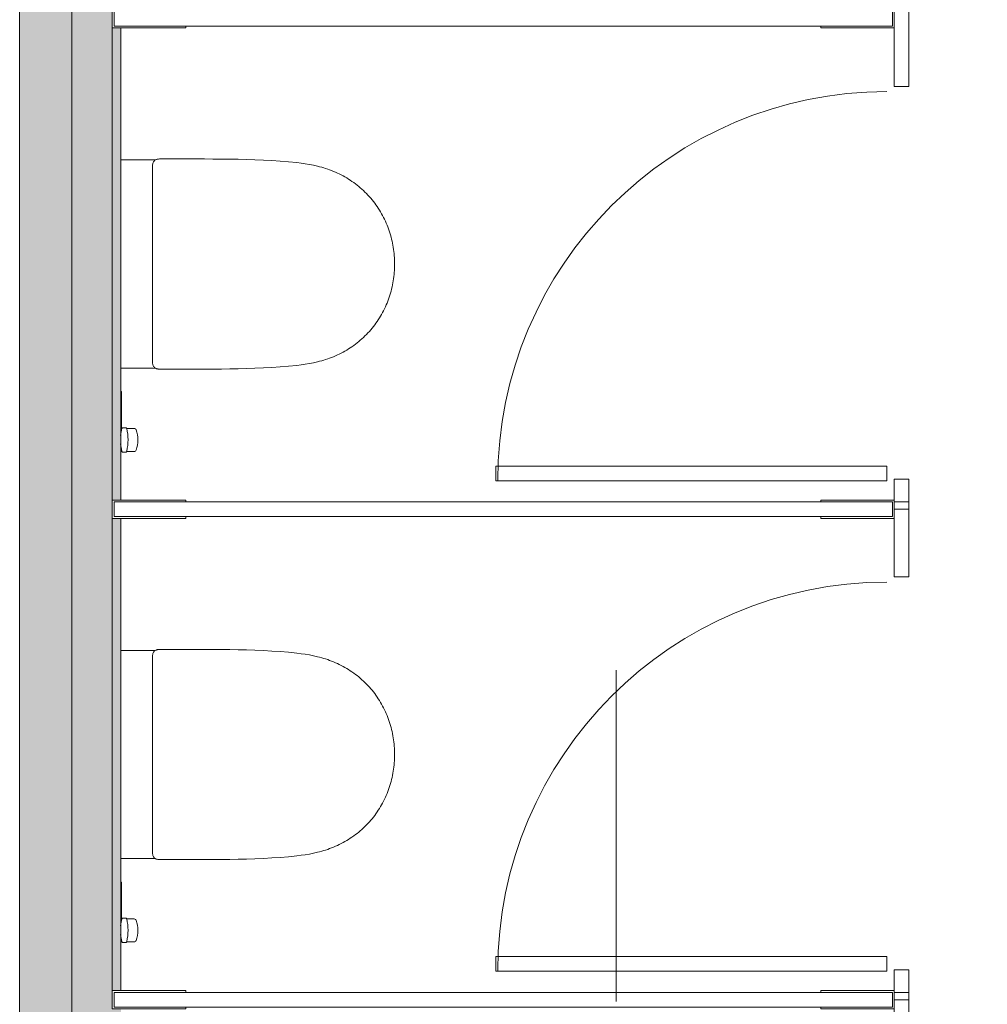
# Model space of a CAD drawing. Header units: millimetres. Extents: x 4.1 to 90.4, y -1.2 to 68.4.
# Tile 106 of 256: x 38.3 to 40, y 45.2 to 46.9. Entities that reach past the tile are written whole.
import ezdxf

# ---------------------------------------------------------------- set-up
doc = ezdxf.new("R2010")
doc.units = ezdxf.units.MM
for name, color, linetype, lineweight in [('A-DETL-GENF', 7, 'Continuous', 5), ('A-FLOR-PATT', 7, 'Continuous', 15), ('A-WALL', 7, 'Continuous', 5), ('I-WALL', 7, 'Continuous', 5), ('P-SANR-FIXT', 7, 'Continuous', 5), ('Q-SPCQ', 7, 'Continuous', 5)]:
    doc.layers.add(name, color=color, linetype=linetype, lineweight=lineweight)

# ---------------------------------------------------------------- blocks, each defined once
blk = doc.blocks.new('LAG-D2010-APPAREILS SANITAIRES-TOILETTE-ROCA_ONA-20IS-01 - LAG-D2010-APPAREILS SANITAIRES-TOILETTE-ROCA_ONA-20IS-01-13872925-MUC-LAG-PRO-PLA-ARC-TZN-SS01-AP04B-04RP Maçonnerie')
at = {"layer": 'A-DETL-GENF', "color": 9, "linetype": 'Continuous', "true_color": 0xc0c0c0}
for p, q in [((-0.0502, 0.4759), (-0.0467, 0.4769)), ((-0.0467, 0.4769), (-0.0432, 0.4778)), ((-0.0432, 0.4778), (-0.0396, 0.4786)), ((-0.0396, 0.4786), (-0.0361, 0.4794)), ((-0.0361, 0.4794), (-0.0325, 0.4801)), ((-0.0325, 0.4801), (-0.0289, 0.4807)), ((-0.0289, 0.4807), (-0.0253, 0.4812)), ((-0.0253, 0.4812), (-0.0217, 0.4817)), ((-0.0217, 0.4817), (-0.0181, 0.4821)), ((-0.0181, 0.4821), (-0.0145, 0.4824)), ((-0.0145, 0.4824), (-0.0109, 0.4827)), ((-0.0109, 0.4827), (-0.0073, 0.4829)), ((-0.0073, 0.4829), (-0.0036, 0.483)), ((-0.0036, 0.483), (0, 0.483)), ((0, 0.483), (0.0036, 0.483)), ((0.0036, 0.483), (0.0073, 0.4829)), ((0.0073, 0.4829), (0.0109, 0.4827)), ((0.0109, 0.4827), (0.0145, 0.4824)), ((0.0145, 0.4824), (0.0181, 0.4821)), ((0.0181, 0.4821), (0.0217, 0.4817)), ((0.0217, 0.4817), (0.0253, 0.4812)), ((0.0253, 0.4812), (0.0289, 0.4807)), ((0.0289, 0.4807), (0.0325, 0.4801)), ((0.0325, 0.4801), (0.0361, 0.4794)), ((0.0361, 0.4794), (0.0396, 0.4786)), ((0.0396, 0.4786), (0.0432, 0.4778)), ((0.0432, 0.4778), (0.0467, 0.4769)), ((0.0467, 0.4769), (0.0502, 0.4759)), ((-0.0901, 0.4587), (-0.087, 0.4605)), ((-0.087, 0.4605), (-0.0838, 0.4623)), ((-0.0838, 0.4623), (-0.0806, 0.4639)), ((-0.0806, 0.4639), (-0.0773, 0.4656)), ((-0.0773, 0.4656), (-0.074, 0.4671)), ((-0.074, 0.4671), (-0.0707, 0.4686)), ((-0.0707, 0.4686), (-0.0674, 0.47)), ((-0.0674, 0.47), (-0.064, 0.4713)), ((-0.064, 0.4713), (-0.0606, 0.4726)), ((-0.0606, 0.4726), (-0.0571, 0.4738)), ((-0.0571, 0.4738), (-0.0537, 0.4749)), ((-0.0537, 0.4749), (-0.0502, 0.4759)), ((0.0502, 0.4759), (0.0537, 0.4749)), ((0.0537, 0.4749), (0.0571, 0.4738)), ((0.0571, 0.4738), (0.0606, 0.4726)), ((0.0606, 0.4726), (0.064, 0.4713)), ((0.064, 0.4713), (0.0674, 0.47)), ((0.0674, 0.47), (0.0707, 0.4686)), ((0.0707, 0.4686), (0.074, 0.4671)), ((0.074, 0.4671), (0.0773, 0.4656)), ((0.0773, 0.4656), (0.0806, 0.4639)), ((0.0806, 0.4639), (0.0838, 0.4623)), ((0.0838, 0.4623), (0.087, 0.4605)), ((0.087, 0.4605), (0.0901, 0.4587)), ((-0.1137, 0.4418), (-0.1109, 0.4441)), ((-0.1109, 0.4441), (-0.1081, 0.4464)), ((-0.1081, 0.4464), (-0.1052, 0.4486)), ((-0.1052, 0.4486), (-0.1023, 0.4507)), ((-0.1023, 0.4507), (-0.0993, 0.4528)), ((-0.0993, 0.4528), (-0.0963, 0.4548)), ((-0.0963, 0.4548), (-0.0932, 0.4568)), ((-0.0932, 0.4568), (-0.0901, 0.4587)), ((0.0901, 0.4587), (0.0932, 0.4568)), ((0.0932, 0.4568), (0.0963, 0.4548)), ((0.0963, 0.4548), (0.0993, 0.4528)), ((0.0993, 0.4528), (0.1023, 0.4507)), ((0.1023, 0.4507), (0.1052, 0.4486)), ((0.1052, 0.4486), (0.1081, 0.4464)), ((0.1081, 0.4464), (0.1109, 0.4441)), ((0.1109, 0.4441), (0.1137, 0.4418)), ((-0.1317, 0.4238), (-0.1293, 0.4265)), ((-0.1293, 0.4265), (-0.1268, 0.4292)), ((-0.1268, 0.4292), (-0.1243, 0.4318)), ((-0.1243, 0.4318), (-0.1217, 0.4344)), ((-0.1217, 0.4344), (-0.1191, 0.4369)), ((-0.1191, 0.4369), (-0.1164, 0.4394)), ((-0.1164, 0.4394), (-0.1137, 0.4418)), ((0.1137, 0.4418), (0.1164, 0.4394)), ((0.1164, 0.4394), (0.1191, 0.4369)), ((0.1191, 0.4369), (0.1217, 0.4344)), ((0.1217, 0.4344), (0.1243, 0.4318)), ((0.1243, 0.4318), (0.1268, 0.4292)), ((0.1268, 0.4292), (0.1293, 0.4265)), ((0.1293, 0.4265), (0.1317, 0.4238)), ((-0.1448, 0.4064), (-0.1428, 0.4094)), ((-0.1428, 0.4094), (-0.1407, 0.4124)), ((-0.1407, 0.4124), (-0.1385, 0.4153)), ((-0.1385, 0.4153), (-0.1363, 0.4182)), ((-0.1363, 0.4182), (-0.134, 0.421)), ((-0.134, 0.421), (-0.1317, 0.4238)), ((0.1317, 0.4238), (0.134, 0.421)), ((0.134, 0.421), (0.1363, 0.4182)), ((0.1363, 0.4182), (0.1385, 0.4153)), ((0.1385, 0.4153), (0.1407, 0.4124)), ((0.1407, 0.4124), (0.1428, 0.4094)), ((0.1428, 0.4094), (0.1448, 0.4064)), ((-0.154, 0.3908), (-0.1523, 0.394)), ((-0.1523, 0.394), (-0.1505, 0.3971)), ((-0.1505, 0.3971), (-0.1487, 0.4003)), ((-0.1487, 0.4003), (-0.1467, 0.4034)), ((-0.1467, 0.4034), (-0.1448, 0.4064)), ((0.1448, 0.4064), (0.1467, 0.4034)), ((0.1467, 0.4034), (0.1487, 0.4003)), ((0.1487, 0.4003), (0.1505, 0.3971)), ((0.1505, 0.3971), (0.1523, 0.394)), ((0.1523, 0.394), (0.154, 0.3908)), ((-0.1614, 0.3742), (-0.1601, 0.3776)), ((-0.1601, 0.3776), (-0.1586, 0.3809)), ((-0.1586, 0.3809), (-0.1571, 0.3842)), ((-0.1571, 0.3842), (-0.1556, 0.3875)), ((-0.1556, 0.3875), (-0.154, 0.3908)), ((0.154, 0.3908), (0.1556, 0.3875)), ((0.1556, 0.3875), (0.1571, 0.3842)), ((0.1571, 0.3842), (0.1586, 0.3809)), ((0.1586, 0.3809), (0.1601, 0.3776)), ((0.1601, 0.3776), (0.1614, 0.3742)), ((-0.1672, 0.357), (-0.1661, 0.3605)), ((-0.1661, 0.3605), (-0.1651, 0.3639)), ((-0.1651, 0.3639), (-0.1639, 0.3674)), ((-0.1639, 0.3674), (-0.1627, 0.3708)), ((-0.1627, 0.3708), (-0.1614, 0.3742)), ((0.1614, 0.3742), (0.1627, 0.3708)), ((0.1627, 0.3708), (0.1639, 0.3674)), ((0.1639, 0.3674), (0.1651, 0.3639)), ((0.1651, 0.3639), (0.1661, 0.3605)), ((0.1661, 0.3605), (0.1672, 0.357)), ((-0.172, 0.3357), (-0.1706, 0.3429)), ((-0.1706, 0.3429), (-0.169, 0.35)), ((-0.169, 0.35), (-0.1681, 0.3535)), ((-0.1681, 0.3535), (-0.1672, 0.357)), ((0.1672, 0.357), (0.1681, 0.3535)), ((0.1681, 0.3535), (0.169, 0.35)), ((0.169, 0.35), (0.1706, 0.3429)), ((0.1706, 0.3429), (0.172, 0.3357)), ((-0.1742, 0.3214), (-0.1732, 0.3286)), ((-0.1732, 0.3286), (-0.172, 0.3357)), ((0.172, 0.3357), (0.1732, 0.3286)), ((0.1732, 0.3286), (0.1742, 0.3214)), ((-0.1767, 0.2997), (-0.1752, 0.3142)), ((-0.1752, 0.3142), (-0.1742, 0.3214)), ((0.1742, 0.3214), (0.1752, 0.3142)), ((0.1752, 0.3142), (0.1767, 0.2997)), ((-0.1779, 0.2852), (-0.1767, 0.2997)), ((0.1767, 0.2997), (0.1779, 0.2852)), ((-0.1788, 0.2707), (-0.1779, 0.2852)), ((0.1779, 0.2852), (0.1788, 0.2707)), ((-0.1802, 0.2417), (-0.1796, 0.2562)), ((-0.1796, 0.2562), (-0.1788, 0.2707)), ((0.1788, 0.2707), (0.1796, 0.2562)), ((0.1796, 0.2562), (0.1802, 0.2417)), ((-0.1806, 0.2272), (-0.1802, 0.2417)), ((0.1802, 0.2417), (0.1806, 0.2272)), ((-0.181, 0.2127), (-0.1806, 0.2272)), ((0.1806, 0.2272), (0.181, 0.2127)), ((-0.1812, 0.1981), (-0.181, 0.2127)), ((0.181, 0.2127), (0.1812, 0.1981)), ((-0.1814, 0.1836), (-0.1812, 0.1981)), ((0.1812, 0.1981), (0.1814, 0.1836)), ((-0.1814, 0.1691), (-0.1814, 0.1836)), ((0.1814, 0.1836), (0.1814, 0.1691)), ((-0.1815, 0.1545), (-0.1814, 0.1691)), ((-0.1815, 0.14), (-0.1815, 0.1545)), ((0.1814, 0.1691), (0.1815, 0.1545)), ((0.1815, 0.1545), (0.1815, 0.14)), ((-0.1815, 0.1255), (-0.1815, 0.14)), ((0.1815, 0.14), (0.1815, 0.1255)), ((-0.1815, 0.1109), (-0.1815, 0.1255)), ((0.1815, 0.1255), (0.1815, 0.1109)), ((-0.1815, 0.0964), (-0.1815, 0.1109)), ((0.1815, 0.1109), (0.1815, 0.0964)), ((-0.1815, 0.0819), (-0.1815, 0.0964)), ((0.1815, 0.0964), (0.1815, 0.0819)), ((-0.1815, 0.0796), (-0.1815, 0.0819)), ((-0.1815, 0.0782), (-0.1815, 0.0796)), ((-0.1815, 0.0767), (-0.1815, 0.0782)), ((-0.1814, 0.0752), (-0.1815, 0.0767)), ((-0.1814, 0.0742), (-0.1814, 0.0752)), ((-0.1813, 0.0734), (-0.1814, 0.0742)), ((-0.1811, 0.0724), (-0.1813, 0.0734)), ((-0.1808, 0.0715), (-0.1811, 0.0724)), ((-0.1805, 0.0707), (-0.1808, 0.0715)), ((-0.1798, 0.0693), (-0.1805, 0.0707)), ((-0.1798, 0.0693), (-0.1789, 0.0682)), ((-0.1798, 0.01), (-0.1798, 0.0693)), ((-0.1789, 0.0682), (-0.1779, 0.0672)), ((0.1779, 0.0672), (0.1789, 0.0682)), ((0.1789, 0.0682), (0.1798, 0.0693)), ((0.1802, 0.07), (0.1798, 0.0693)), ((0.1798, 0.0693), (0.1798, 0.01)), ((0.1806, 0.0708), (0.1802, 0.07)), ((0.1809, 0.0717), (0.1806, 0.0708)), ((0.1811, 0.0726), (0.1809, 0.0717)), ((0.1813, 0.0738), (0.1811, 0.0726)), ((0.1814, 0.0746), (0.1813, 0.0738)), ((0.1815, 0.0767), (0.1814, 0.0746)), ((0.1815, 0.0819), (0.1815, 0.0796)), ((0.1815, 0.0796), (0.1815, 0.0782)), ((0.1815, 0.0782), (0.1815, 0.0767)), ((-0.1779, 0.0672), (-0.1768, 0.0664)), ((-0.1768, 0.0664), (-0.1756, 0.0658)), ((-0.1756, 0.0658), (-0.1743, 0.0653)), ((-0.1743, 0.0653), (-0.173, 0.0649)), ((-0.173, 0.0649), (-0.1717, 0.0647)), ((-0.1717, 0.0647), (-0.1703, 0.0647)), ((-0.1703, 0.0647), (0, 0.0647)), ((0, 0.0647), (0.1703, 0.0647)), ((0.1703, 0.0647), (0.1717, 0.0647)), ((0.1717, 0.0647), (0.173, 0.0649)), ((0.173, 0.0649), (0.1743, 0.0653)), ((0.1743, 0.0653), (0.1756, 0.0658)), ((0.1756, 0.0658), (0.1768, 0.0664)), ((0.1768, 0.0664), (0.1779, 0.0672))]:
    blk.add_line(p, q, dxfattribs=at)
blk = doc.blocks.new('LAG-D2010-APPAREILS SANITAIRES-ROBINET LAVE-BASSIN - LAG-D2010-APPAREILS SANITAIRES-ROBINET LAVE-BASSIN-13413580-MUC-LAG-PRO-PLA-ARC-TZN-SS01-AP04B-04RP Maçonnerie')
at = {"layer": 'P-SANR-FIXT', "color": 9, "true_color": 0xc0c0c0}
for p, q in [((-0.0469, -0.0581), (-0.0488, -0.06)), ((-0.0488, -0.06), (-0.0488, -0.0665)), ((-0.0488, -0.0665), (-0.0476, -0.0676)), ((-0.0476, -0.0676), (-0.0476, -0.0802)), ((-0.0084, -0.0581), (-0.0065, -0.06)), ((-0.0079, -0.0587), (0.056, -0.0587)), ((-0.0065, -0.0665), (-0.0076, -0.0676)), ((-0.0076, -0.0676), (-0.0076, -0.0802)), ((-0.0065, -0.06), (-0.0065, -0.0665)), ((0.03, -0.0575), (0.03, -0.0587)), ((0.031, -0.0587), (0.031, -0.0575)), ((0.056, -0.0587), (0.056, -0.0575))]:
    blk.add_line(p, q, dxfattribs=at)
for centre, radius, start, end in [((-0.0273, -0.1368), 0.0802, 95.2282, 104.1491), ((-0.0273, 0.0103), 0.0802, 255.8509, 284.1491), ((-0.0273, -0.1368), 0.0802, 75.6597, 84.721), ((-0.043, -0.0798), 0.00466, 185.8947, 246.2168), ((-0.0276, -0.0356), 0.0514, 250.0046, 289.9954), ((-0.0123, -0.0798), 0.00466, 293.7828, 354.1053)]:
    blk.add_arc(centre, radius, start, end, dxfattribs=at)
blk = doc.blocks.new('LAG-C1090-ÉQUIPEMENT SPÉCIALISÉ-PARTITION TOILETTE PLASTIQUE SOLIDE-SP - LAG-C1090-ÉQUIPEMENT SPÉCIALISÉ-PARTITION TOILETTE PLASTIQUE SOLIDE-SP-16267549-MUC-LAG-PRO-PLA-ARC-TZN-SS01-AP04B-04RP Maçonnerie')
at = {"layer": 'Q-SPCQ'}
for p, q in [((-197.295, 74.7269), (-197.168, 74.7269)), ((-197.295, 74.6951), (-197.295, 74.7269)), ((-195.9466, 74.7237), (-197.2919, 74.7237)), ((-197.2919, 74.7237), (-197.2919, 74.6983)), ((-197.168, 74.7269), (-197.168, 74.7237)), ((-195.9434, 74.7269), (-196.0704, 74.7269)), ((-196.0704, 74.7269), (-196.0704, 74.7237)), ((-195.9466, 74.6983), (-195.9466, 74.7237)), ((-195.9434, 74.7237), (-195.918, 74.7237)), ((-195.9434, 74.594), (-195.9434, 74.7237)), ((-195.918, 74.7237), (-195.918, 74.594)), ((-197.168, 74.6951), (-197.295, 74.6951)), ((-197.2919, 74.6983), (-195.9466, 74.6983)), ((-197.168, 74.6983), (-197.168, 74.6951)), ((-196.0704, 74.6983), (-196.0704, 74.6951)), ((-196.0704, 74.6951), (-195.9434, 74.6951)), ((-195.918, 74.594), (-195.9434, 74.594)), ((-195.9565, 73.9381), (-196.632, 73.9381)), ((-196.632, 73.9381), (-196.632, 73.9127)), ((-195.9565, 73.9127), (-195.9565, 73.9381)), ((-196.632, 73.9127), (-195.9565, 73.9127)), ((-195.9434, 73.9152), (-195.918, 73.9152)), ((-195.9434, 73.8635), (-195.9434, 73.9152)), ((-195.918, 73.9152), (-195.918, 73.8635)), ((-195.918, 73.8635), (-195.9434, 73.8635))]:
    blk.add_line(p, q, dxfattribs=at)
blk.add_arc((-195.9565, 73.9127), 0.6724, 90, 180, dxfattribs=at)

msp = doc.modelspace()

# ---------------------------------------------------------------- hatches: boundary and pattern name
at = {"layer": 'A-FLOR-PATT'}
h = msp.add_hatch(dxfattribs=at)
h.set_pattern_fill('ANSI31', color=2)
h.set_pattern_definition([(45, (-136.6335, -114.262), (-2.245064, 2.245064), [])])
h.paths.add_polyline_path([(63.8107, 34.5549, 0.224216), (63.0925, 34.216), (63.8107, 34.216)])
h.paths.add_polyline_path([(63.8104, 33.6649), (62.8804, 33.6649), (62.8804, 33.6399), (63.8104, 33.6399)], flags=17)
h.paths.add_polyline_path([(63.8104, 33.6799), (62.8821, 33.6799, 0.004038), (62.8813, 33.6649), (63.8104, 33.6649)], flags=17)
h.paths.add_polyline_path([(63.8107, 35.6799), (63.8107, 35.6941), (61.3807, 35.6799), (61.3807, 33.5899), (63.8107, 33.5899), (63.8107, 33.5941), (63.8107, 33.5954), (63.8097, 33.5964), (63.8104, 33.5964), (63.8104, 33.6249), (62.8804, 33.6249), (62.8804, 33.6649), (62.8804, 33.6799), (62.8813, 33.6799, -0.401668), (63.8104, 34.5699), (63.8104, 34.5841), (63.8104, 34.5999), (63.8107, 34.5999)])
h.paths.add_polyline_path([(63.8107, 34.216), (63.0925, 34.216, 0.158726), (62.8821, 33.6799), (63.8107, 33.6799)], flags=17)
h.paths.add_polyline_path([(60.4271, 36.7165), (59.5896, 36.7165), (59.5896, 36.749), (60.4271, 36.749), (60.4271, 36.7363)], flags=17)
h.paths.add_polyline_path([(58.1821, 45.8922), (58.1496, 45.8922), (58.1496, 46.6797), (58.1821, 46.6797), (58.1821, 46.0802)], flags=17)
h.paths.add_polyline_path([(49.9393, 49.368), (50.7768, 49.368), (50.7768, 49.3355), (49.9393, 49.3355), (49.9393, 49.3639)], flags=16)
h.paths.add_polyline_path([(59.6896, 35.8442), (60.4246, 35.8442), (60.4246, 36.7115), (60.4271, 36.7115), (60.4271, 36.7165), (60.4696, 36.7165), (60.4696, 36.729), (60.5196, 36.729), (60.5196, 36.749), (60.5893, 36.749), (60.5893, 38.074), (60.5196, 38.074), (60.5196, 38.094), (60.4696, 38.094), (60.4696, 38.1065), (60.4271, 38.1065), (60.4271, 38.1115), (60.4246, 38.1115), (60.4246, 38.1865), (59.6746, 38.1865), (59.6746, 42.4365), (59.7078, 42.4365), (59.7078, 44.1647), (59.5612, 44.1647), (59.5612, 44.3797), (59.5762, 44.3797), (59.5762, 45.6797), (59.5612, 45.6802), (59.5612, 45.7147), (58.1871, 45.7147), (58.1871, 45.7972), (58.1696, 45.7972), (58.1696, 45.8497), (58.1821, 45.8497), (58.1821, 45.8922), (58.1871, 45.8922), (58.1871, 45.8947), (58.5046, 45.8947), (58.5046, 49.4817), (58.0969, 49.4817), (58.0962, 49.4858), (58.0954, 49.4855), (58.0954, 49.5297), (58.0786, 49.5305), (58.0774, 49.5305), (58.0782, 49.6175), (58.0782, 49.6187), (58.0954, 49.6187), (58.0954, 49.6467), (57.1654, 49.6464), (57.1654, 49.6187), (57.1822, 49.6179), (57.1834, 49.6179), (57.1826, 49.5308), (57.1826, 49.5297), (57.1654, 49.5297), (57.1646, 49.4858), (57.1646, 49.4847), (57.1639, 49.4847), (57.1639, 49.4817), (49.9418, 49.4816), (49.9418, 49.373), (49.9393, 49.373), (49.9393, 49.368), (49.8968, 49.368), (49.8968, 49.3555), (49.8468, 49.3555), (49.8468, 49.3355), (49.0518, 49.3355), (49.0518, 49.368), (49.8443, 49.368), (49.8443, 49.373), (49.7618, 49.373), (49.7618, 49.4817), (44.2532, 49.4817), (44.2525, 49.4858), (44.2517, 49.4855), (44.2517, 49.4967), (43.3217, 49.4967), (43.3209, 49.4858), (43.3209, 49.4847), (43.3202, 49.4847), (43.3202, 49.4817), (29.0088, 49.4817), (29.0081, 49.4858), (29.0073, 49.4855), (29.0073, 49.5297), (28.9905, 49.5305), (28.9893, 49.5305), (28.9901, 49.6175), (28.9901, 49.6187), (29.0073, 49.6187), (29.0073, 49.6467), (27.5473, 49.6467), (27.5473, 49.6187), (27.5642, 49.6179), (27.5653, 49.6179), (27.5645, 49.5308), (27.5645, 49.5297), (27.5473, 49.5297), (27.5465, 49.4858), (27.5465, 49.4847), (27.5458, 49.4847), (27.5458, 49.4817), (27.2843, 49.4817), (27.2843, 55.0392), (27.2543, 55.0392), (27.2543, 55.0542), (27.2143, 55.0542), (27.2143, 55.2042), (26.3943, 55.2042), (26.3943, 55.0542), (26.3543, 55.0542), (26.3543, 55.0392), (25.9143, 55.0392), (25.9143, 51.3392), (25.2593, 51.3392), (25.2593, 51.0342), (25.2443, 51.0342), (25.2443, 50.9942), (25.0943, 50.9942), (25.0943, 50.1142), (25.2443, 50.1142), (25.2443, 50.0742), (25.2593, 50.0742), (25.2593, 47.8792), (25.2893, 47.8792), (25.2893, 47.8642), (25.3293, 47.8642), (25.3293, 48.6842), (25.3693, 48.6842), (25.3693, 47.8642), (26.1893, 47.8642), (26.1893, 47.8792), (29.2043, 47.8792), (29.2043, 47.8642), (30.1043, 47.8642), (30.1043, 47.8792), (30.4607, 47.8792), (30.4607, 47.8642), (31.3607, 47.8642), (31.3607, 47.8792), (35.791, 47.8792), (35.791, 47.8642), (36.691, 47.8642), (36.691, 47.8792), (39.9684, 47.8792), (39.9684, 47.8642), (40.8684, 47.8642), (40.8684, 47.8792), (43.9611, 47.8792), (43.9611, 47.8642), (44.8611, 47.8642), (44.8611, 47.8792), (46.4543, 47.8792), (46.4543, 47.8642), (47.3543, 47.8642), (47.3543, 47.8792), (49.7618, 47.8792), (49.7618, 47.973), (49.8443, 47.973), (49.8443, 47.978), (49.0518, 47.978), (49.0518, 48.0105), (49.8468, 48.0105), (49.8468, 47.9905), (49.8968, 47.9905), (49.8968, 47.978), (49.9393, 47.978), (49.9393, 47.973), (49.9418, 47.973), (49.9418, 47.8792), (50.9643, 47.8792), (50.9643, 47.9186), (51.9132, 47.9186), (51.9132, 47.8642), (51.9232, 47.8642), (51.9232, 47.8792), (54.002, 47.8792), (54.002, 46.6892), (54.1355, 46.6892), (54.1362, 46.6851), (54.137, 46.6847), (54.137, 46.6742), (55.067, 46.6742), (55.0678, 46.6851), (55.0678, 46.6862), (55.0685, 46.6862), (55.0685, 46.6892), (56.4846, 46.6892), (56.4849, 45.8947), (56.7871, 45.8947), (56.7871, 45.8922), (56.7921, 45.8922), (56.7921, 45.8497), (56.8046, 45.8497), (56.8046, 45.7972), (56.7871, 45.7972), (56.7871, 45.7147), (56.4846, 45.7147), (56.4846, 45.6177), (56.4966, 45.6177), (56.4966, 44.3147), (56.4846, 44.3147), (56.4849, 43.6875), (56.4966, 43.6875), (56.4966, 42.5845), (56.4846, 42.5845), (56.4846, 42.3857), (56.4804, 42.385), (56.4801, 42.3842), (56.4696, 42.3842), (56.4697, 41.4542), (56.4804, 41.4534), (56.4816, 41.4534), (56.4816, 41.4527), (56.4846, 41.4527), (56.4849, 35.8592), (58.8843, 35.8592), (58.8843, 36.7197), (59.5143, 36.7197), (59.5143, 35.8442)])
h.paths.add_polyline_path([(60.5893, 36.7115), (60.5893, 36.7165), (60.5221, 36.7165), (60.5221, 36.7115)], flags=17)
h.paths.add_polyline_path([(59.7674, 38.074), (59.5896, 38.074), (59.5896, 38.1065), (60.4271, 38.1065), (60.4271, 38.074), (59.8845, 38.074)], flags=16)
h.paths.add_polyline_path([(60.5893, 38.1065), (60.5893, 38.1115), (60.5221, 38.1115), (60.5221, 38.1065), (60.5891, 38.1065)], flags=17)
h.paths.add_polyline_path([(59.1993, 43.6647), (59.1359, 43.6707), (59.0747, 43.6885), (59.0188, 43.7168), (58.9695, 43.7543), (58.928, 43.7998), (58.895, 43.8531), (58.8723, 43.9116), (58.8608, 43.9733), (58.8608, 44.0361), (58.8743, 44.103), (58.895, 44.1562), (58.9291, 44.2108), (58.9703, 44.256), (59.0203, 44.2938), (59.0825, 44.3234), (59.1411, 44.3393), (59.2053, 44.3441), (59.264, 44.3383), (59.3239, 44.3209), (59.3799, 44.2926), (59.4291, 44.2551), (59.4707, 44.2096), (59.5037, 44.1562), (59.5264, 44.0977), (59.5379, 44.0361), (59.5379, 43.9733), (59.5264, 43.9116), (59.5037, 43.8531), (59.4696, 43.7986), (59.4284, 43.7534), (59.3783, 43.7156), (59.3161, 43.6859), (59.2618, 43.6705), (59.2044, 43.6652)], flags=16)
h.paths.add_polyline_path([(56.7962, 45.8922), (56.7921, 45.8922), (56.7921, 46.6797), (56.8246, 46.6797), (56.8246, 45.8922)], flags=16)
h.paths.add_polyline_path([(54.137, 46.6862), (54.137, 47.6162), (54.177, 47.6162), (54.177, 46.6862)], flags=16)
h.paths.add_polyline_path([(49.9418, 47.978), (49.9393, 47.978), (49.9393, 48.0105), (50.7768, 48.0105), (50.7768, 47.978), (50.364, 47.978)], flags=16)
h.paths.add_polyline_path([(56.2244, 48.2896), (56.1731, 48.2922), (56.1235, 48.3056), (56.0752, 48.3314), (56.0383, 48.3621), (56.0066, 48.4026), (55.9844, 48.4489), (55.9724, 48.4989), (55.9724, 48.5553), (55.9816, 48.6015), (56.0027, 48.6494), (56.0346, 48.6923), (56.0731, 48.726), (56.119, 48.7511), (56.1711, 48.7658), (56.2214, 48.769), (56.2731, 48.7609), (56.3218, 48.7419), (56.3652, 48.7127), (56.4029, 48.6722), (56.4294, 48.6269), (56.445, 48.5805), (56.4505, 48.5284), (56.4432, 48.4723), (56.4276, 48.427), (56.4009, 48.3831), (56.3654, 48.3459), (56.3228, 48.3172), (56.2751, 48.2981), (56.2396, 48.2922)], flags=16)
h.paths.add_polyline_path([(43.3617, 48.5547), (43.3217, 48.5547), (43.3217, 49.4847), (43.3617, 49.4847), (43.3617, 49.108)], flags=16)
h.paths.add_polyline_path([(57.1819, 49.5312), (57.1819, 49.6172), (57.1639, 49.6172), (57.165, 49.5312), (57.1654, 49.5312)], flags=17)
h.paths.add_polyline_path([(58.0789, 49.5312), (58.0969, 49.5312), (58.0969, 49.6172), (58.0789, 49.6172), (58.0789, 49.5442)], flags=17)
h.paths.add_polyline_path([(29.0073, 49.5312), (29.0088, 49.5312), (29.0088, 49.6172), (28.9908, 49.6172), (28.9908, 49.5312), (29.0047, 49.5312)], flags=17)
h.paths.add_polyline_path([(27.5638, 49.5312), (27.5638, 49.6172), (27.5458, 49.6172), (27.5458, 49.5312), (27.5473, 49.5312)], flags=17)
h.paths.add_polyline_path([(63.8107, 33.6091), (63.8224, 33.6091), (63.8224, 33.6384), (63.9874, 33.6384), (63.9874, 34.5564), (63.8224, 34.5564), (63.8107, 34.5564)])
at = {"layer": 'A-FLOR-PATT', "true_color": 0xc8c92d}
h = msp.add_hatch(dxfattribs=at)
h.set_pattern_fill('GOST_WOOD', color=52)
h.set_pattern_definition([(90, (-136.6335, -114.262), (6, -4e-16), [10, -2]), (90, (-134.6335, -116.262), (6, -4e-16), [6, -1.5, 3, -1.5]), (90, (-132.6335, -119.262), (6, -4e-16), [10, -2])])
h.paths.add_polyline_path([(38.5539, 47.1004), (38.5539, 47.1004), (38.5539, 46.989)], flags=16)
h.paths.add_polyline_path([(40.9452, 41.3542), (41.8602, 41.3542), (41.8602, 41.3692), (40.9452, 41.3692), (40.9452, 44.2292), (40.8035, 44.2292), (40.8035, 44.3592), (42.4643, 44.3592), (42.4643, 43.7397), (41.9752, 43.7397), (41.9752, 41.3692), (46.2461, 41.3692), (46.2461, 43.2142), (46.2611, 43.2142), (46.2611, 44.0342), (45.4411, 44.0342), (45.4411, 44.0742), (46.2611, 44.0742), (46.2611, 44.1142), (46.2461, 44.1142), (46.2461, 44.3592), (43.8026, 44.3592), (43.8026, 44.3742), (43.8176, 44.3742), (43.8176, 47.6992), (42.4776, 47.6992), (42.4776, 47.4391), (42.8776, 47.4391), (42.8776, 47.0391), (42.4776, 47.0391), (42.4776, 46.859), (42.8776, 46.859), (42.8776, 46.459), (42.4776, 46.459), (42.4776, 46.2789), (42.8776, 46.2789), (42.8776, 45.8789), (42.4776, 45.8789), (42.4776, 45.6188), (42.8926, 45.6188), (42.8926, 45.4888), (41.2819, 45.4888), (41.2819, 45.6188), (41.3452, 45.6188), (41.3452, 47.6992), (40.8684, 47.6992), (40.8684, 47.7142), (40.0484, 47.7142), (40.0484, 46.8942), (40.0084, 46.8942), (40.0084, 47.7142), (39.9684, 47.7142), (39.9684, 47.6992), (39.8505, 47.6992), (39.8505, 47.62), (39.8251, 47.62), (39.8251, 47.6992), (38.4314, 47.6992), (38.4314, 47.4616), (38.4979, 47.4616), (38.5103, 47.4633), (38.6556, 47.4625), (38.7137, 47.4597), (38.757, 47.455), (38.7819, 47.4499), (38.8026, 47.4433), (38.8224, 47.4341), (38.8408, 47.4225), (38.8577, 47.4087), (38.8628, 47.4036), (38.8833, 47.3781), (38.894, 47.3592), (38.9022, 47.339), (38.9078, 47.3179), (38.9109, 47.2964), (38.9113, 47.2746), (38.9091, 47.2529), (38.9044, 47.2316), (38.897, 47.2111), (38.8871, 47.1917), (38.877, 47.1767), (38.855, 47.1526), (38.8379, 47.1391), (38.8192, 47.1279), (38.7992, 47.1191), (38.7784, 47.1129), (38.7498, 47.1076), (38.7137, 47.104), (38.6556, 47.1012), (38.583, 47.1004), (38.5103, 47.1004), (38.4977, 47.1021), (38.4314, 47.1021), (38.4314, 44.3092), (39.8251, 44.3092), (39.8251, 44.361), (39.8505, 44.361), (39.8505, 44.3092), (39.8488, 44.3092), (39.8488, 44.2292), (39.2534, 44.2292), (39.2534, 41.3692), (38.3534, 41.3697), (38.3534, 41.7184), (38.3384, 41.7184), (38.3384, 41.3542), (40.9302, 41.3542)])
h.paths.add_polyline_path([(38.3534, 41.7394), (38.3534, 41.7916), (38.3384, 41.7916), (38.3384, 41.7394)], flags=17)
h.paths.add_polyline_path([(38.3384, 41.8125), (38.3534, 41.8129), (38.3534, 41.8644), (38.3384, 41.8644), (38.3384, 41.8126)], flags=17)
h.paths.add_polyline_path([(38.3534, 41.8854), (38.3534, 42.2692), (38.3384, 42.269), (38.3384, 41.8854)], flags=17)
h.paths.add_polyline_path([(38.3384, 43.3292), (38.3534, 43.3292), (38.3534, 43.7263), (38.3384, 43.7263), (38.3384, 43.3295)], flags=17)
h.paths.add_polyline_path([(38.3534, 43.7472), (38.3534, 43.7994), (38.3384, 43.7994), (38.3384, 43.7472)], flags=17)
h.paths.add_polyline_path([(38.3384, 43.8203), (38.3534, 43.8207), (38.3534, 43.8723), (38.3384, 43.8723), (38.3384, 43.8205)], flags=17)
h.paths.add_polyline_path([(38.3384, 43.8932), (38.3534, 43.8932), (38.3529, 44.2292), (38.3384, 44.2291), (38.3384, 43.9165)], flags=17)
h.paths.add_polyline_path([(38.5153, 44.9046), (38.5154, 44.9046), (38.5028, 44.9046)], flags=16)
h.paths.add_polyline_path([(38.5589, 44.5416), (38.5153, 44.5416), (38.5027, 44.5433), (38.4334, 44.5433), (38.4335, 44.9029), (38.503, 44.9029), (38.5153, 44.9046), (38.6607, 44.9037), (38.7187, 44.9009), (38.762, 44.8962), (38.7869, 44.8911), (38.8077, 44.8845), (38.8274, 44.8753), (38.8459, 44.8637), (38.8627, 44.8498), (38.8679, 44.8447), (38.8883, 44.8193), (38.899, 44.8003), (38.9072, 44.7801), (38.9128, 44.7591), (38.9159, 44.7375), (38.9163, 44.7157), (38.9141, 44.6941), (38.9094, 44.6728), (38.902, 44.6523), (38.8921, 44.6329), (38.882, 44.6178), (38.8599, 44.5938), (38.8428, 44.5803), (38.8242, 44.5691), (38.8042, 44.5603), (38.7833, 44.5541), (38.7548, 44.5488), (38.7186, 44.5452), (38.6606, 44.5424), (38.5879, 44.5416), (38.559, 44.5416)], flags=16)
h.paths.add_polyline_path([(39.8251, 45.0397), (39.8251, 45.2085), (39.8505, 45.2085), (39.8505, 45.0397)], flags=16)
h.paths.add_polyline_path([(38.8023, 45.144), (38.4366, 45.144), (38.4366, 45.1694), (39.8219, 45.1694), (39.8219, 45.144), (38.9163, 45.144)], flags=16)
h.paths.add_polyline_path([(38.588, 45.762), (38.588, 45.762), (38.588, 45.762)], flags=16)
h.paths.add_polyline_path([(38.5734, 45.399), (38.5153, 45.399), (38.5027, 45.4007), (38.4334, 45.4007), (38.4334, 45.7603), (38.5029, 45.7603), (38.5153, 45.762), (38.6606, 45.7611), (38.7187, 45.7584), (38.762, 45.7537), (38.7869, 45.7486), (38.8076, 45.7419), (38.8274, 45.7327), (38.8458, 45.7212), (38.8627, 45.7073), (38.8678, 45.7022), (38.8883, 45.6768), (38.899, 45.6578), (38.9072, 45.6376), (38.9128, 45.6166), (38.9159, 45.595), (38.9163, 45.5732), (38.9141, 45.5516), (38.9094, 45.5303), (38.902, 45.5098), (38.8921, 45.4904), (38.882, 45.4753), (38.86, 45.4512), (38.8429, 45.4377), (38.8242, 45.4265), (38.8042, 45.4178), (38.7834, 45.4115), (38.7548, 45.4063), (38.7187, 45.4026), (38.6606, 45.3999), (38.5791, 45.399)], flags=16)
h.paths.add_polyline_path([(41.7682, 45.7367), (41.7772, 45.7391), (41.783, 45.7426), (41.7871, 45.7466), (41.7917, 45.7544), (41.7928, 45.7571), (41.7937, 45.7643), (41.7928, 46.1427), (41.7879, 46.1522), (41.783, 46.1572), (41.7759, 46.1613), (41.7694, 46.1629), (41.7747, 46.1613), (41.7798, 46.158), (41.79, 46.1457), (41.7918, 46.1382), (41.7919, 46.1355), (41.791, 45.7571), (41.7886, 45.7511), (41.776, 45.7391), (41.7695, 45.7369)], flags=17)
h.paths.add_polyline_path([(39.8251, 45.8872), (39.8251, 46.056), (39.8505, 46.056), (39.8505, 45.8872)], flags=16)
h.paths.add_polyline_path([(38.4366, 45.9915), (38.4366, 46.0169), (39.8219, 46.0169), (39.8219, 45.9915), (38.4623, 45.9915)], flags=16)
h.paths.add_polyline_path([(38.588, 46.6095), (38.588, 46.6095), (38.588, 46.6095)], flags=16)
h.paths.add_polyline_path([(38.5734, 46.2465), (38.5153, 46.2465), (38.5027, 46.2482), (38.4334, 46.2482), (38.4334, 46.6078), (38.5029, 46.6078), (38.5153, 46.6095), (38.6606, 46.6086), (38.7187, 46.6059), (38.762, 46.6012), (38.7869, 46.5961), (38.8076, 46.5894), (38.8274, 46.5802), (38.8458, 46.5687), (38.8627, 46.5548), (38.8678, 46.5497), (38.8883, 46.5243), (38.899, 46.5053), (38.9072, 46.4851), (38.9128, 46.4641), (38.9159, 46.4425), (38.9163, 46.4207), (38.9141, 46.3991), (38.9094, 46.3778), (38.902, 46.3573), (38.8921, 46.3379), (38.882, 46.3228), (38.86, 46.2987), (38.8429, 46.2852), (38.8242, 46.274), (38.8042, 46.2653), (38.7834, 46.259), (38.7548, 46.2538), (38.7187, 46.2501), (38.6606, 46.2474), (38.5791, 46.2465)], flags=16)
h.paths.add_polyline_path([(41.764, 46.4434), (41.7735, 46.4445), (41.7806, 46.4478), (41.7863, 46.4525), (41.7917, 46.4614), (41.7928, 46.4641), (41.7937, 46.4742), (41.7928, 46.8497), (41.7873, 46.86), (41.7856, 46.8622), (41.7798, 46.8661), (41.79, 46.8538), (41.7918, 46.8463), (41.7919, 46.8425), (41.7911, 46.4656), (41.7886, 46.4592), (41.7759, 46.4471), (41.7681, 46.4448), (41.764, 46.4445), (41.416, 46.4453), (41.4246, 46.4434), (41.7629, 46.4434)], flags=17)
h.paths.add_polyline_path([(39.8505, 46.7347), (39.8251, 46.7347), (39.8251, 46.9413), (39.8505, 46.9413), (39.8505, 46.8644)], flags=16)
h.paths.add_polyline_path([(39.6033, 46.839), (38.4366, 46.839), (38.4366, 46.8644), (39.8219, 46.8644), (39.8219, 46.839)], flags=16)
h.paths.add_polyline_path([(41.781, 47.1593), (41.7883, 47.1663), (41.7916, 47.1725), (41.7928, 47.1753), (41.7937, 47.1825), (41.7928, 47.5609), (41.7878, 47.5706), (41.7846, 47.5742), (41.7757, 47.5796), (41.7731, 47.5807), (41.764, 47.5816), (41.4174, 47.5807), (41.4074, 47.5754), (41.4049, 47.5734), (41.4049, 47.5719), (41.4109, 47.5769), (41.4187, 47.5793), (41.4246, 47.5796), (41.7708, 47.5787), (41.7784, 47.5756), (41.79, 47.5619), (41.7918, 47.5544), (41.7919, 47.5486), (41.7911, 47.1737), (41.7886, 47.1673), (41.7843, 47.1628)], flags=17)
h.paths.add_polyline_path([(38.5975, 47.4633), (38.5975, 47.4633), (38.5975, 47.5727)], flags=16)
h.paths.add_polyline_path([(24.7269, 41.3699), (30.2336, 41.3699), (30.2336, 43.4399), (30.3576, 43.4399), (30.3576, 44.3399), (30.2336, 44.3399), (30.2336, 47.7299), (30.1304, 47.7299), (30.1304, 47.8639), (29.2304, 47.8639), (29.2304, 47.7325), (29.2304, 47.7299), (26.6704, 47.7299), (26.6704, 45.5522), (24.7269, 45.5522), (24.7269, 44.3353), (25.1774, 44.3353), (25.1774, 43.7053), (24.7269, 43.7053)])
at = {"layer": 'I-WALL'}
for points in [[(38.3395, 44.3099), (38.4295, 44.3099), (38.4295, 47.7299), (38.3395, 47.7299), (38.3395, 44.318)], [(38.4295, 44.3099), (38.4995, 44.3099), (38.4995, 47.7299), (38.4295, 47.7299), (38.4295, 44.318)]]:
    msp.add_hatch(color=9, dxfattribs=at).paths.add_polyline_path(points)
h = msp.add_hatch(color=9, dxfattribs=at)
h.paths.add_polyline_path([(38.5145, 44.3249), (38.5145, 45.1565), (38.4995, 45.1565), (38.4995, 44.3249)])
h.paths.add_polyline_path([(38.5145, 45.1883), (38.5145, 46.004), (38.4995, 46.004), (38.4995, 45.1883), (38.5031, 45.1883)])
h.paths.add_polyline_path([(38.4995, 46.0358), (38.5145, 46.0358), (38.5145, 46.8515), (38.4995, 46.8515), (38.4995, 46.1934)])
h.paths.add_polyline_path([(38.4995, 46.8833), (38.5145, 46.8833), (38.5145, 47.7149), (38.4995, 47.7149), (38.4995, 47.265)])

# ---------------------------------------------------------------- linework, layer by layer
at = {"layer": 'A-WALL'}
for p, q in [((38.3395, 44.3099), (38.3395, 47.7299)), ((38.4295, 44.3099), (38.4295, 47.7299))]:
    msp.add_line(p, q, dxfattribs=at)
at = {"layer": 'I-WALL', "lineweight": 13}
for p, q in [((38.4995, 46.8515), (38.4995, 46.0358)), ((38.5145, 46.0358), (38.5145, 46.8515)), ((38.4995, 46.004), (38.4995, 45.1883)), ((38.5145, 45.1883), (38.5145, 46.004))]:
    msp.add_line(p, q, dxfattribs=at)

# ---------------------------------------------------------------- block references
at = {"layer": 'P-SANR-FIXT', "color": 9, "true_color": 0xc0c0c0}
for name, p, rotation in [('LAG-D2010-APPAREILS SANITAIRES-TOILETTE-ROCA_ONA-20IS-01 - LAG-D2010-APPAREILS SANITAIRES-TOILETTE-ROCA_ONA-20IS-01-13872925-MUC-LAG-PRO-PLA-ARC-TZN-SS01-AP04B-04RP Maçonnerie', (38.5045, 46.4436), 270.0000000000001), ('LAG-D2010-APPAREILS SANITAIRES-ROBINET LAVE-BASSIN - LAG-D2010-APPAREILS SANITAIRES-ROBINET LAVE-BASSIN-13413580-MUC-LAG-PRO-PLA-ARC-TZN-SS01-AP04B-04RP Maçonnerie', (38.457, 46.1673), 90), ('LAG-D2010-APPAREILS SANITAIRES-TOILETTE-ROCA_ONA-20IS-01 - LAG-D2010-APPAREILS SANITAIRES-TOILETTE-ROCA_ONA-20IS-01-13872925-MUC-LAG-PRO-PLA-ARC-TZN-SS01-AP04B-04RP Maçonnerie', (38.5045, 45.5961), 270.0000000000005), ('LAG-D2010-APPAREILS SANITAIRES-ROBINET LAVE-BASSIN - LAG-D2010-APPAREILS SANITAIRES-ROBINET LAVE-BASSIN-13413580-MUC-LAG-PRO-PLA-ARC-TZN-SS01-AP04B-04RP Maçonnerie', (38.457, 45.3198), 90)]:
    msp.add_blockref(name, p, dxfattribs=dict(at, rotation=rotation))
at = {"layer": 'Q-SPCQ'}
for p in [(235.7946, -27.8436), (235.7946, -28.6911), (235.7946, -29.5386)]:
    msp.add_blockref('LAG-C1090-ÉQUIPEMENT SPÉCIALISÉ-PARTITION TOILETTE PLASTIQUE SOLIDE-SP - LAG-C1090-ÉQUIPEMENT SPÉCIALISÉ-PARTITION TOILETTE PLASTIQUE SOLIDE-SP-16267549-MUC-LAG-PRO-PLA-ARC-TZN-SS01-AP04B-04RP Maçonnerie', p, dxfattribs=at)

doc.saveas('drawing.dxf')
